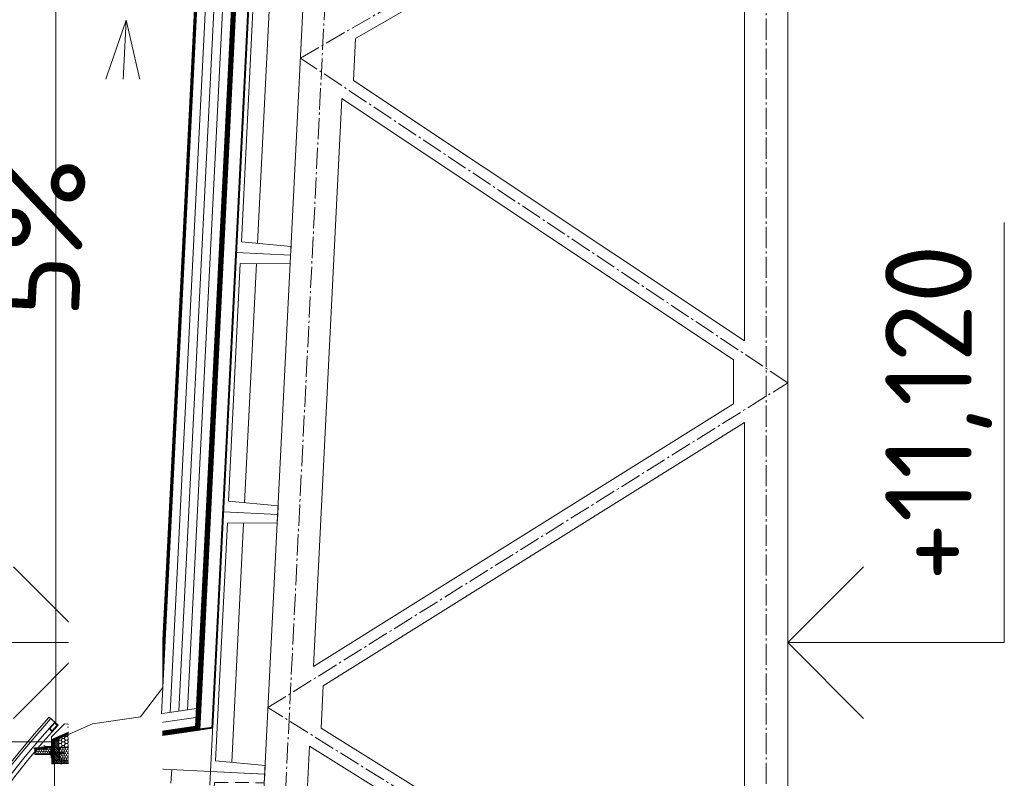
# Model space of a CAD drawing. Header units: millimetres. Extents: x -796345 to 3713765, y -2985421 to 2187451.
# Tile 166 of 256: x 204399 to 208945, y 56973 to 60477. Entities that reach past the tile are written whole.
import ezdxf
from ezdxf import colors
from ezdxf.entities.mleader import LeaderData, LeaderLine
from ezdxf.enums import TextEntityAlignment as Align
from ezdxf.math import Vec2, Vec3

# ---------------------------------------------------------------- set-up
doc = ezdxf.new("R2010")
doc.units = ezdxf.units.MM
for name, pattern in [('AM_DIN_G_W050', [13.75, 9.75, -1.5, 1, -1.5]), ('CARKOVANA', [5, 3, -2]), ('DASHDOT', [25.4, 12.7, -6.35, 0, -6.35]), ('HIDDEN', [9.525, 6.35, -3.175])]:
    doc.linetypes.add(name, pattern=pattern)
doc.layers.add('_____detaily', color=1, linetype='Continuous')
for name, color, linetype, lineweight in [('A99_N_kce-pohl', 1, 'Continuous', 9), ('A99_N_kce-rez-sil', 6, 'Continuous', 18), ('A99_N_kce-rez-ten', 4, 'Continuous', 9), ('A99_N_koty-200-vysk', 6, 'Continuous', 9), ('A99_N_sraf', 252, 'Continuous', 0), ('A99_N_txt-popis-50', 240, 'Continuous', 9), ('A99_N_znaceni 200', 5, 'Continuous', 5), ('A99_S_kce-pohl', 7, 'Continuous', 5), ('A99_S_kce-rez-sil', 7, 'Continuous', 15), ('A99_S_kce-rez-ten', 7, 'Continuous', 9)]:
    doc.layers.add(name, color=color, linetype=linetype, lineweight=lineweight)
doc.styles.add('A99_kota', font='isocpeur.ttf', dxfattribs={"height": 2})
doc.styles.add('A99_popis', font='isocpeur.ttf')
doc.styles.add('ad_popis 100', font='isocpeur.ttf', dxfattribs={"height": 200})
doc.linetypes.add('IZOLACE', pattern='A,0.00254,-2.54,[134,ltypeshp.shx,S=2.54,R=0,X=-2.54,Y=0],-5.08,[134,ltypeshp.shx,S=2.54,R=180,X=2.54,Y=0],-2.54', length=10.16254)

# ---------------------------------------------------------------- blocks, each defined once
blk = doc.blocks.new('*U32')
at = {"color": 0, "linetype": 'ByBlock', "lineweight": -2}
blk.add_line((-3, 0), (7, 0), dxfattribs=at)
for points in [[(-1.75, -1.75), (0, 0), (1.75, -1.75)], [(0, 0), (0, -5), (0, -5), (9.7, -5)]]:
    blk.add_lwpolyline(points, dxfattribs=at)
at = {"color": 0, "linetype": 'ByBlock', "lineweight": -2, "style": 'A99_kota'}
for tag, p in [('VYSKA', (9.2, -2.25)), ('POPIS', (9.2, -5.5))]:
    blk.add_attdef(tag, text='', height=2, dxfattribs=at).set_placement(p, align=Align.TOP_RIGHT)
blk = doc.blocks.new('*U48')
at = {"color": 0, "linetype": 'ByBlock', "lineweight": -2}
blk.add_line((-3, 0), (7, 0), dxfattribs=at)
for points in [[(0, 0), (0, 5.7), (0, 5.7), (9.7, 5.7)], [(-1.75, 1.75), (0, 0), (1.75, 1.75)]]:
    blk.add_lwpolyline(points, dxfattribs=at)
at = {"color": 0, "linetype": 'ByBlock', "lineweight": -2, "style": 'A99_kota'}
for tag, p in [('VYSKA', (9.2, 8.45)), ('POPIS', (9.2, 5.2))]:
    blk.add_attdef(tag, text='', height=2, dxfattribs=at).set_placement(p, align=Align.TOP_RIGHT)
blk = doc.blocks.new('Befestiger_gross')
at = {"layer": '_____detaily', "linetype": 'Continuous', "lineweight": -2}
for p, q in [((0.5, 0.5), (0, 0)), ((0.5, 0.5), (0, 0)), ((0.5, -0.5), (0, 0)), ((0.5, -0.5), (0, 0)), ((2.1, 0.5), (0.5, 0.5)), ((2.1, 0.5), (0.5, 0.5)), ((0.6, 0.5), (0.6, 0.5)), ((0.6, 0.5), (0.6, 0.5)), ((0.6, 0.5), (0.6, 0.5)), ((0.6, 0.5), (0.6, 0.5)), ((1.7, -1), (2.3, 1)), ((2.3, 1), (2.1, 0.5)), ((2.3, 1), (2.5, 0.5)), ((2.3, 1), (2.5, 0.5)), ((3.3, 0.5), (2.5, 0.5)), ((3.3, 0.5), (2.5, 0.5)), ((2.9, -1), (3.5, 1)), ((3.5, 1), (3.3, 0.5)), ((3.5, 1), (3.7, 0.5)), ((3.5, 1), (3.7, 0.5)), ((4.5, 0.5), (3.7, 0.5)), ((4.5, 0.5), (3.7, 0.5)), ((4, -1), (4.7, 1)), ((4.5, 0.5), (4.7, 1)), ((4.7, 1), (4.8, 0.5)), ((4.7, 1), (4.8, 0.5)), ((5.7, 0.5), (4.8, 0.5)), ((5.7, 0.5), (4.8, 0.5)), ((5.2, -1), (5.9, 1)), ((5.7, 0.5), (5.9, 1)), ((5.9, 1), (6, 0.5)), ((5.9, 1), (6, 0.5)), ((6.9, 0.5), (6, 0.5)), ((6, 0.5), (6, 0.5)), ((6.9, 0.5), (6, 0.5)), ((6, 0.5), (6, 0.5)), ((6.4, -1), (7, 1)), ((6.9, 0.5), (7, 1)), ((7, 1), (7.2, 0.5)), ((7, 1), (7.2, 0.5)), ((8.1, 0.5), (7.2, 0.5)), ((8.1, 0.5), (7.2, 0.5)), ((7.6, -1), (8.2, 1)), ((8.1, 0.5), (8.2, 1)), ((8.2, 1), (8.4, 0.5)), ((8.2, 1), (8.4, 0.5)), ((9.3, 0.5), (8.4, 0.5)), ((9.3, 0.5), (8.4, 0.5)), ((8.8, -1), (9.4, 1)), ((9.3, 0.5), (9.4, 1)), ((9.4, 1), (9.6, 0.5)), ((9.4, 1), (9.6, 0.5)), ((10.5, 0.5), (9.6, 0.5)), ((10.5, 0.5), (9.6, 0.5)), ((10, -1), (10.6, 1)), ((10.6, 1), (10.5, 0.5)), ((10.6, 1), (10.8, 0.5)), ((10.6, 1), (10.8, 0.5)), ((11.6, 0.5), (10.8, 0.5)), ((11.6, 0.5), (10.8, 0.5)), ((11.2, -1), (11.8, 1)), ((11.8, 1), (11.6, 0.5)), ((11.8, 1), (12, 0.5)), ((11.8, 1), (12, 0.5)), ((12.8, 0.5), (12, 0.5)), ((12.8, 0.5), (12, 0.5)), ((12.4, -1), (13, 1)), ((13, 1), (12.8, 0.5)), ((13, 1), (13.1, 0.5)), ((13, 1), (13.1, 0.5)), ((14, 0.5), (13.1, 0.5)), ((14, 0.5), (13.1, 0.5)), ((13.5, -1), (14.2, 1)), ((14.2, 1), (14, 0.5)), ((14.2, 1), (14.3, 0.5)), ((14.2, 1), (14.3, 0.5)), ((15.2, 0.5), (14.3, 0.5)), ((14.3, 0.5), (14.3, 0.5)), ((15.2, 0.5), (14.3, 0.5)), ((14.3, 0.5), (14.3, 0.5)), ((14.7, -1), (15.4, 1)), ((15.4, 1), (15.2, 0.5)), ((15.4, 1), (15.5, 0.5)), ((15.4, 1), (15.5, 0.5)), ((16.4, 0.5), (15.5, 0.5)), ((16.4, 0.5), (15.5, 0.5)), ((15.9, -1), (16.5, 1)), ((16.5, 1), (16.4, 0.5)), ((16.5, 1), (16.7, 0.5)), ((16.5, 1), (16.7, 0.5)), ((17.6, 0.5), (16.7, 0.5)), ((17.6, 0.5), (16.7, 0.5)), ((17.1, -1), (17.7, 1)), ((17.7, 1), (17.6, 0.5)), ((17.7, 1), (17.9, 0.5)), ((17.7, 1), (17.9, 0.5)), ((18.8, 0.5), (17.9, 0.5)), ((18.8, 0.5), (17.9, 0.5)), ((18.3, -1), (18.9, 1)), ((18.9, 1), (18.8, 0.5)), ((18.9, 1), (19.1, 0.5)), ((18.9, 1), (19.1, 0.5)), ((19.9, 0.5), (19.1, 0.5)), ((19.9, 0.5), (19.1, 0.5)), ((19.5, -1), (20.1, 1.1)), ((20.1, 1.1), (19.9, 0.5)), ((20.1, 1.1), (20.3, 0.5)), ((20.1, 1.1), (20.3, 0.5)), ((21.1, 0.5), (20.3, 0.5)), ((20.3, 0.5), (20.3, 0.5)), ((21.1, 0.5), (20.3, 0.5)), ((20.3, 0.5), (20.3, 0.5)), ((20.7, -1), (21.3, 1.1)), ((21.3, 1.1), (21.1, 0.5)), ((21.3, 1.1), (21.5, 0.5)), ((21.3, 1.1), (21.5, 0.5)), ((22.3, 0.5), (21.5, 0.5)), ((22.3, 0.5), (21.5, 0.5)), ((21.8, -1), (22.5, 1.1)), ((22.5, 1.1), (22.3, 0.5)), ((22.5, 1.1), (22.6, 0.5)), ((22.5, 1.1), (22.6, 0.5)), ((23.5, 0.5), (22.6, 0.5)), ((23.5, 0.5), (22.6, 0.5)), ((23, -1), (23.7, 1.1)), ((23.7, 1.1), (23.5, 0.5)), ((23.7, 1.1), (23.8, 0.5)), ((23.7, 1.1), (23.8, 0.5)), ((24.7, 0.5), (23.8, 0.5)), ((24.7, 0.5), (23.8, 0.5)), ((24.2, -1), (24.9, 1.1)), ((24.9, 1.1), (24.7, 0.5)), ((24.9, 1.1), (25, 0.5)), ((24.9, 1.1), (25, 0.5)), ((25.9, 0.5), (25, 0.5)), ((25.9, 0.5), (25, 0.5)), ((25.4, -1), (26, 1.1)), ((26, 1.1), (25.9, 0.5)), ((26, 1.1), (26.2, 0.5)), ((26, 1.1), (26.2, 0.5)), ((27, 0.5), (26.2, 0.5)), ((27, 0.5), (26.2, 0.5)), ((26.5, -1), (27.2, 1)), ((27.2, 1), (27, 0.5)), ((27.2, 1), (27.3, 0.5)), ((27.2, 1), (27.3, 0.5)), ((28.2, 0.5), (27.3, 0.5)), ((28.2, 0.5), (27.3, 0.5)), ((27.7, -1), (28.4, 1)), ((28.4, 1), (28.2, 0.5)), ((28.4, 1), (28.5, 0.5)), ((28.4, 1), (28.5, 0.5)), ((29.4, 0.5), (28.5, 0.5)), ((28.5, 0.5), (28.5, 0.5)), ((29.4, 0.5), (28.5, 0.5)), ((28.5, 0.5), (28.5, 0.5)), ((28.9, -1), (29.6, 1)), ((29.6, 1), (29.4, 0.5)), ((29.6, 1), (29.7, 0.5)), ((29.6, 1), (29.7, 0.5)), ((30.6, 0.5), (29.7, 0.5)), ((30.6, 0.5), (29.7, 0.5)), ((30.1, -1), (30.7, 1)), ((30.7, 1), (30.6, 0.5)), ((30.7, 1), (30.9, 0.5)), ((30.7, 1), (30.9, 0.5)), ((31.8, 0.5), (30.9, 0.5)), ((31.8, 0.5), (30.9, 0.5)), ((31.3, -1), (31.9, 1)), ((31.9, 1), (31.8, 0.5)), ((31.9, 1), (32.1, 0.5)), ((31.9, 1), (32.1, 0.5)), ((33, 0.5), (32.1, 0.5)), ((33, 0.5), (32.1, 0.5)), ((32.5, -1), (33.1, 1)), ((33.1, 1), (33, 0.5)), ((33.1, 1), (33.3, 0.5)), ((33.1, 1), (33.3, 0.5)), ((34.1, 0.5), (33.3, 0.5)), ((34.1, 0.5), (33.3, 0.5)), ((33.7, -1), (34.3, 1)), ((34.3, 1), (34.1, 0.5)), ((34.3, 1), (34.5, 0.5)), ((34.3, 1), (34.5, 0.5)), ((36.5, 0.5), (34.5, 0.5)), ((36.5, 0.5), (34.5, 0.5)), ((36.5, 0.5), (37.3, 1.4)), ((36.5, 0.5), (37.3, 1.4)), ((37.3, -1.4), (37.3, 1.4)), ((37.3, -1.4), (37.3, 1.4)), ((1.5, -0.5), (0.5, -0.5)), ((1.5, -0.5), (0.5, -0.5)), ((1.5, -0.5), (1.7, -1)), ((1.5, -0.5), (1.7, -1)), ((1.7, -1), (1.8, -0.5)), ((2.7, -0.5), (1.8, -0.5)), ((2.7, -0.5), (1.8, -0.5)), ((2.7, -0.5), (2.9, -1)), ((2.7, -0.5), (2.9, -1)), ((2.9, -1), (3, -0.5)), ((3.9, -0.5), (3, -0.5)), ((3.9, -0.5), (3, -0.5)), ((3.9, -0.5), (4, -1)), ((3.9, -0.5), (4, -1)), ((4.2, -0.5), (4, -1)), ((5.1, -0.5), (4.2, -0.5)), ((5.1, -0.5), (4.2, -0.5)), ((5.1, -0.5), (5.2, -1)), ((5.1, -0.5), (5.2, -1)), ((5.4, -0.5), (5.2, -1)), ((6.3, -0.5), (5.4, -0.5)), ((6.3, -0.5), (5.4, -0.5)), ((6.3, -0.5), (6.4, -1)), ((6.3, -0.5), (6.4, -1)), ((6.6, -0.5), (6.4, -1)), ((7.4, -0.5), (6.6, -0.5)), ((7.4, -0.5), (6.6, -0.5)), ((7.4, -0.5), (7.6, -1)), ((7.4, -0.5), (7.6, -1)), ((7.8, -0.5), (7.6, -1)), ((8.6, -0.5), (7.8, -0.5)), ((8.6, -0.5), (7.8, -0.5)), ((8.6, -0.5), (8.8, -1)), ((8.6, -0.5), (8.8, -1)), ((8.9, -0.5), (8.8, -1)), ((9.8, -0.5), (8.9, -0.5)), ((9.8, -0.5), (8.9, -0.5)), ((9.8, -0.5), (10, -1)), ((9.8, -0.5), (10, -1)), ((10.1, -0.5), (10, -1)), ((11, -0.5), (10.1, -0.5)), ((11, -0.5), (10.1, -0.5)), ((11, -0.5), (11.2, -1)), ((11, -0.5), (11.2, -1)), ((11.3, -0.5), (11.2, -1)), ((12.2, -0.5), (11.3, -0.5)), ((12.2, -0.5), (11.3, -0.5)), ((12.2, -0.5), (12.3, -1)), ((12.2, -0.5), (12.3, -1)), ((12.5, -0.5), (12.3, -1)), ((13.4, -0.5), (12.5, -0.5)), ((13.4, -0.5), (12.5, -0.5)), ((13.4, -0.5), (13.5, -1)), ((13.4, -0.5), (13.5, -1)), ((13.7, -0.5), (13.5, -1)), ((14.6, -0.5), (13.7, -0.5)), ((14.6, -0.5), (13.7, -0.5)), ((14.6, -0.5), (14.7, -1)), ((14.6, -0.5), (14.7, -1)), ((14.9, -0.5), (14.7, -1)), ((15.7, -0.5), (14.9, -0.5)), ((15.7, -0.5), (14.9, -0.5)), ((15.7, -0.5), (15.9, -1)), ((15.7, -0.5), (15.9, -1)), ((16.1, -0.5), (15.9, -1)), ((16.9, -0.5), (16.1, -0.5)), ((16.9, -0.5), (16.1, -0.5)), ((16.9, -0.5), (17.1, -1)), ((16.9, -0.5), (17.1, -1)), ((17.2, -0.5), (17.1, -1)), ((18.1, -0.5), (17.2, -0.5)), ((18.1, -0.5), (17.2, -0.5)), ((18.1, -0.5), (18.3, -1)), ((18.1, -0.5), (18.3, -1)), ((18.4, -0.5), (18.3, -1)), ((19.3, -0.5), (18.4, -0.5)), ((19.3, -0.5), (18.4, -0.5)), ((19.3, -0.5), (19.5, -1)), ((19.3, -0.5), (19.5, -1)), ((19.6, -0.5), (19.5, -1)), ((20.5, -0.5), (19.6, -0.5)), ((20.5, -0.5), (19.6, -0.5)), ((20.5, -0.5), (20.7, -1)), ((20.5, -0.5), (20.7, -1)), ((20.8, -0.5), (20.7, -1)), ((21.7, -0.5), (20.8, -0.5)), ((21.7, -0.5), (20.8, -0.5)), ((21.7, -0.5), (21.8, -1)), ((21.7, -0.5), (21.8, -1)), ((22, -0.5), (21.8, -1)), ((22.9, -0.5), (22, -0.5)), ((22.9, -0.5), (22, -0.5)), ((22.9, -0.5), (23, -1)), ((22.9, -0.5), (23, -1)), ((23.2, -0.5), (23, -1)), ((24.1, -0.5), (23.2, -0.5)), ((24.1, -0.5), (23.2, -0.5)), ((24.1, -0.5), (24.2, -1)), ((24.1, -0.5), (24.2, -1)), ((24.4, -0.5), (24.2, -1)), ((25.3, -0.5), (24.4, -0.5)), ((25.3, -0.5), (24.4, -0.5)), ((25.3, -0.5), (25.4, -1)), ((25.3, -0.5), (25.4, -1)), ((25.6, -0.5), (25.4, -1)), ((26.4, -0.5), (25.6, -0.5)), ((26.4, -0.5), (25.6, -0.5)), ((26.4, -0.5), (26.5, -1)), ((26.4, -0.5), (26.5, -1)), ((26.7, -0.5), (26.5, -1)), ((27.6, -0.5), (26.7, -0.5)), ((27.6, -0.5), (26.7, -0.5)), ((27.6, -0.5), (27.7, -1)), ((27.6, -0.5), (27.7, -1)), ((27.9, -0.5), (27.7, -1)), ((28.8, -0.5), (27.9, -0.5)), ((28.8, -0.5), (27.9, -0.5)), ((28.8, -0.5), (28.9, -1)), ((28.8, -0.5), (28.9, -1)), ((29.1, -0.5), (28.9, -1)), ((30, -0.5), (29.1, -0.5)), ((30, -0.5), (29.1, -0.5)), ((30, -0.5), (30.1, -1)), ((30, -0.5), (30.1, -1)), ((30.3, -0.5), (30.1, -1)), ((31.1, -0.5), (30.3, -0.5)), ((31.1, -0.5), (30.3, -0.5)), ((31.1, -0.5), (31.3, -1)), ((31.1, -0.5), (31.3, -1)), ((31.5, -0.5), (31.3, -1)), ((32.3, -0.5), (31.5, -0.5)), ((32.3, -0.5), (31.5, -0.5)), ((32.3, -0.5), (32.5, -1)), ((32.3, -0.5), (32.5, -1)), ((32.6, -0.5), (32.5, -1)), ((33.5, -0.5), (32.6, -0.5)), ((33.5, -0.5), (32.6, -0.5)), ((33.5, -0.5), (33.7, -1)), ((33.5, -0.5), (33.7, -1)), ((33.8, -0.5), (33.7, -1)), ((36.5, -0.5), (33.8, -0.5)), ((36.5, -0.5), (33.8, -0.5)), ((36.5, -0.5), (37.3, -1.4)), ((36.5, -0.5), (37.3, -1.4))]:
    blk.add_line(p, q, dxfattribs=at)

msp = doc.modelspace()

# ---------------------------------------------------------------- hatches: boundary and pattern name
at = {"layer": 'A99_N_kce-rez-ten', "lineweight": 0, "transparency": 33554562}
h = msp.add_hatch(dxfattribs=at)
h.set_pattern_fill('ANSI31', color=1, scale=50)
h.set_pattern_definition([(135, (209140, 17042.8334), (-4.4194174, -4.4194174), [])])
h.paths.add_polyline_path([(204580, 57152.5), (204580, 57057.5), (204560, 57057.5), (204560, 57145)])
at = {"layer": 'A99_N_kce-rez-ten', "linetype": 'Continuous', "lineweight": 0}
h = msp.add_hatch(dxfattribs=at)
h.set_pattern_fill('HONEY', color=1, scale=0.25, style=2)
h.set_pattern_definition([(90, (-120.5, -999013.5), (-5.41265875, 9.375), [6.25, -12.5]), (210, (-120.5, -999013.5), (-5.412658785, -9.37499998), [6.25, -12.5]), (150, (-120.5, -999013.5), (-10.825317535, 2e-08), [-12.5, 6.25])])
h.paths.add_polyline_path([(204543.5, 57113.5), (204543.5, 57083.5), (204468.5, 57083.5), (204468.5, 57109.5), (204526, 57110), (204526, 57113.5)])
h = msp.add_hatch(dxfattribs=at)
h.set_pattern_fill('HONEY', color=1, scale=0.25, style=2)
h.set_pattern_definition([(90, (3e-07, -998987.5), (-5.41265875, 9.375), [6.25, -12.5]), (210, (3e-07, -998987.5), (-5.412658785, -9.37499998), [6.25, -12.5]), (150, (3e-07, -998987.5), (-10.825317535, 2e-08), [-12.5, 6.25])])
h.paths.add_polyline_path([(204582, 57115.5), (204718, 57114.5), (204718, 57059.5), (204582, 57059.5)])
at = {"layer": 'A99_N_kce-rez-ten', "lineweight": 0}
for points in [[(204540.7, 57082.5), (204540.7, 57097.5), (204541.7, 57097.5), (204541.7, 57082.5)], [(204583, 57082.5), (204583, 57097.5), (204582, 57097.5), (204582, 57082.5)], [(204709, 57075), (204709, 57090), (204710, 57090), (204710, 57075)]]:
    msp.add_hatch(color=1, dxfattribs=at).paths.add_polyline_path(points)
at = {"layer": 'A99_N_kce-rez-ten', "lineweight": 0, "transparency": 33554562}
h = msp.add_hatch(dxfattribs=at)
h.set_pattern_fill('ANSI31', color=1, scale=50)
h.set_pattern_definition([(135, (209140, 17115.3334), (-4.4194174, -4.4194174), [])])
h.paths.add_polyline_path([(204560, 57057.5), (204720, 57057.5), (204720, 57042.5), (204560, 57042.5)])
at = {"layer": 'A99_N_sraf', "lineweight": 0, "transparency": 33554562}
h = msp.add_hatch(dxfattribs=at)
h.set_pattern_fill('HONEY', color=1, scale=75)
h.set_pattern_definition([(272.86, (205061.98, 51152.847), (8.810534, -13.639882), [9.375, -18.75]), (32.86, (205061.98, 51152.847), (7.407217, 14.450087), [9.375, -18.75]), (332.86, (205061.98, 51152.847), (16.217751, 0.810205), [-18.75, 9.375])])
h.paths.add_polyline_path([(205059.3, 57393.1), (205053.2, 57271.8), (204956.5, 57257.7)])
h = msp.add_hatch(dxfattribs=at)
h.set_pattern_fill('HONEY', color=1, scale=75)
h.set_pattern_definition([(0, (1e-10, 18000), (14.0625, 8.11898812), [9.375, -18.75]), (120, (1e-10, 18000), (-14.06249997, 8.11898818), [9.375, -18.75]), (60, (1e-10, 18000), (3e-08, 16.2379763), [-18.75, 9.375])])
h.paths.add_polyline_path([(204580, 57117.5), (204580, 57156.4), (204735.5, 57225.7), (204746.9, 57146.5), (204720, 57117.5)])

# ---------------------------------------------------------------- linework, layer by layer
at = {"layer": 'A99_N_kce-pohl'}
msp.add_lwpolyline([(204564.8, 57220), (204564.8, 69370)], dxfattribs=at)
at = {"layer": 'A99_N_kce-pohl', "linetype": 'Continuous'}
for points in [[(204561, 57232.8), (204534.9, 57256.1)], [(204576, 57219.5), (204549.3, 57189.6)]]:
    msp.add_lwpolyline(points, dxfattribs=at)
at = {"layer": 'A99_N_kce-pohl', "lineweight": 5}
for points in [[(204620, 57210), (204650, 57210), (204650, 57220), (204605, 57225), (204545, 57165), (204545, 57120), (204515, 57120)], [(204560, 57042.5), (204560, 54300)]]:
    msp.add_lwpolyline(points, dxfattribs=at)
at = {"layer": 'A99_N_kce-pohl', "linetype": 'Continuous'}
for points in [[(204549.3, 57189.6), (204576, 57219.5), (204561, 57232.8), (204534.4, 57202.9)], [(204549.1, 57193.1), (204572.4, 57219.3), (204561.2, 57229.2), (204537.9, 57203.1)]]:
    msp.add_lwpolyline(points, close=True, dxfattribs=at)
at = {"layer": 'A99_N_kce-pohl', "linetype": 'Continuous', "lineweight": 0}
msp.add_lwpolyline([(204735.5, 57225.7), (204580, 57156.4), (204580, 57117.5), (204720, 57117.5), (204746.9, 57146.5)], close=True, dxfattribs=at)
at = {"layer": 'A99_N_kce-pohl', "linetype": 'Continuous', "lineweight": 5}
for radius, start, end in [(4410, 137.9079, 222.0921), (4355, 137.9045, 221.5692)]:
    msp.add_arc((207807.5, 54300), radius, start, end, dxfattribs=at)
at = {"layer": 'A99_N_kce-rez-sil', "color": 1, "linetype": 'Continuous', "lineweight": 5}
for radius, start, end in [(4400, 137.9079, 222.0921), (4375, 137.906, 222.094)]:
    msp.add_arc((207807.5, 54300), radius, start, end, dxfattribs=at)
at = {"layer": 'A99_N_kce-rez-ten', "color": 1, "lineweight": 0}
for p, q in [((204535.4, 57086.4), (204535.4, 57093.5)), ((204538.6, 57094.3), (204536.2, 57094.3)), ((204538.6, 57091.9), (204536.2, 57091.9)), ((204538.5, 57088), (204536.2, 57088)), ((204538.6, 57088), (204536.2, 57088)), ((204538.6, 57085.6), (204536.2, 57085.6)), ((204539.4, 57095), (204538.9, 57095)), ((204538.9, 57085), (204538.9, 57095)), ((204539.4, 57085), (204538.9, 57085)), ((204539.7, 57098), (204539.4, 57094.3)), ((204539.4, 57085), (204539.4, 57095)), ((204539.4, 57085.6), (204539.4, 57094.3)), ((204539.4, 57085.6), (204539.7, 57082)), ((204540.7, 57098), (204539.7, 57098)), ((204540.7, 57098), (204539.7, 57098)), ((204540.7, 57082), (204539.7, 57082)), ((204540.7, 57082), (204539.7, 57082)), ((204540.7, 57098), (204540.7, 57082)), ((204540.7, 57082.5), (204540.7, 57097.5)), ((204540.7, 57097.5), (204541.7, 57097.5)), ((204541.7, 57097.5), (204540.7, 57097.5)), ((204541.7, 57082.5), (204540.7, 57082.5)), ((204541.7, 57097.5), (204541.7, 57082.5)), ((204580, 57093.2), (204541.7, 57093.2)), ((204580, 57086.9), (204541.7, 57086.9)), ((204583, 57097.5), (204582, 57097.5)), ((204582, 57097.5), (204582, 57082.5)), ((204582, 57097.5), (204583, 57097.5)), ((204582, 57082.5), (204583, 57082.5)), ((204583, 57098), (204584, 57098)), ((204583, 57098), (204583, 57082)), ((204583, 57098), (204584, 57098)), ((204583, 57082.5), (204583, 57097.5)), ((204583, 57082), (204584, 57082)), ((204583, 57082), (204584, 57082)), ((204584, 57098), (204584.4, 57094.3)), ((204584.4, 57085.6), (204584, 57082)), ((204584.4, 57095), (204584.9, 57095)), ((204584.4, 57085), (204584.4, 57095)), ((204584.4, 57085.6), (204584.4, 57094.3)), ((204584.4, 57085), (204584.9, 57085)), ((204584.9, 57085), (204584.9, 57095)), ((204585.2, 57094.3), (204587.5, 57094.3)), ((204585.2, 57091.9), (204587.5, 57091.9)), ((204585.2, 57088), (204587.5, 57088)), ((204585.2, 57088), (204587.5, 57088)), ((204585.2, 57085.6), (204587.5, 57085.6)), ((204588.3, 57086.4), (204588.3, 57093.5)), ((204589.4, 57092.3), (204588.3, 57087.8)), ((204588.3, 57087.8), (204588.8, 57086.9)), ((204589.4, 57092.3), (204588.6, 57092.3)), ((204589.9, 57093.2), (204588.8, 57086.9)), ((204589.3, 57087.8), (204588.8, 57086.9)), ((204590.4, 57092.3), (204589.3, 57087.8)), ((204590.1, 57087.8), (204589.3, 57087.8)), ((204589.9, 57093.2), (204589.4, 57092.3)), ((204589.9, 57093.2), (204590.4, 57092.3)), ((204591.2, 57092.3), (204590.1, 57087.8)), ((204590.1, 57087.8), (204590.6, 57086.9)), ((204591.2, 57092.3), (204590.4, 57092.3)), ((204591.7, 57093.2), (204590.6, 57086.9)), ((204591.1, 57087.8), (204590.6, 57086.9)), ((204592.2, 57092.3), (204591.1, 57087.8)), ((204591.9, 57087.8), (204591.1, 57087.8)), ((204591.7, 57093.2), (204591.2, 57092.3)), ((204591.7, 57093.2), (204592.2, 57092.3)), ((204593, 57092.3), (204591.9, 57087.8)), ((204591.9, 57087.8), (204592.4, 57086.9)), ((204593, 57092.3), (204592.2, 57092.3)), ((204593.5, 57093.2), (204592.4, 57086.9)), ((204592.9, 57087.8), (204592.4, 57086.9)), ((204594, 57092.3), (204592.9, 57087.8)), ((204593.7, 57087.8), (204592.9, 57087.8)), ((204593.5, 57093.2), (204593, 57092.3)), ((204593.5, 57093.2), (204594, 57092.3)), ((204594.8, 57092.3), (204593.7, 57087.8)), ((204593.7, 57087.8), (204594.2, 57086.9)), ((204594.8, 57092.3), (204594, 57092.3)), ((204595.3, 57093.2), (204594.2, 57086.9)), ((204594.7, 57087.8), (204594.2, 57086.9)), ((204595.8, 57092.3), (204594.7, 57087.8)), ((204595.5, 57087.8), (204594.7, 57087.8)), ((204595.3, 57093.2), (204594.8, 57092.3)), ((204595.3, 57093.2), (204595.8, 57092.3)), ((204596.6, 57092.3), (204595.5, 57087.8)), ((204595.5, 57087.8), (204596, 57086.9)), ((204596.6, 57092.3), (204595.8, 57092.3)), ((204597.1, 57093.2), (204596, 57086.9)), ((204596.5, 57087.8), (204596, 57086.9)), ((204597.6, 57092.3), (204596.5, 57087.8)), ((204597.3, 57087.8), (204596.5, 57087.8)), ((204597.1, 57093.2), (204596.6, 57092.3)), ((204597.1, 57093.2), (204597.6, 57092.3)), ((204598.4, 57092.3), (204597.3, 57087.8)), ((204597.3, 57087.8), (204597.8, 57086.9)), ((204598.4, 57092.3), (204597.6, 57092.3)), ((204598.9, 57093.2), (204597.8, 57086.9)), ((204598.3, 57087.8), (204597.8, 57086.9)), ((204599.4, 57092.3), (204598.3, 57087.8)), ((204599.1, 57087.8), (204598.3, 57087.8)), ((204598.9, 57093.2), (204598.4, 57092.3)), ((204598.9, 57093.2), (204599.4, 57092.3)), ((204600.2, 57092.3), (204599.1, 57087.8)), ((204599.1, 57087.8), (204599.6, 57086.9)), ((204600.2, 57092.3), (204599.4, 57092.3)), ((204600.7, 57093.2), (204599.6, 57086.9)), ((204600.1, 57087.8), (204599.6, 57086.9)), ((204601.2, 57092.3), (204600.1, 57087.8)), ((204600.9, 57087.8), (204600.1, 57087.8)), ((204600.7, 57093.2), (204600.2, 57092.3)), ((204600.7, 57093.2), (204601.2, 57092.3)), ((204601.2, 57089.2), (204600.9, 57087.8)), ((204600.9, 57087.8), (204601.2, 57087.1)), ((204601.2, 57092.3), (204601.9, 57092.1)), ((204601.2, 57092.3), (204601.2, 57087.1)), ((204601.9, 57087.9), (204601.2, 57087.8)), ((204601.9, 57092.1), (204601.9, 57087.9)), ((204703.7, 57078.9), (204703.7, 57086)), ((204706.8, 57086.8), (204704.5, 57086.8)), ((204706.8, 57084.4), (204704.5, 57084.4)), ((204706.8, 57080.5), (204704.5, 57080.5)), ((204706.8, 57080.5), (204704.5, 57080.5)), ((204706.8, 57078.1), (204704.5, 57078.1)), ((204707.6, 57087.5), (204707.1, 57087.5)), ((204707.1, 57077.5), (204707.1, 57087.5)), ((204707.6, 57077.5), (204707.1, 57077.5)), ((204708, 57090.5), (204707.6, 57086.8)), ((204707.6, 57077.5), (204707.6, 57087.5)), ((204707.6, 57078.1), (204707.6, 57086.8)), ((204707.6, 57078.1), (204708, 57074.5)), ((204709, 57090.5), (204708, 57090.5)), ((204709, 57090.5), (204708, 57090.5)), ((204709, 57074.5), (204708, 57074.5)), ((204709, 57074.5), (204708, 57074.5)), ((204709, 57090.5), (204709, 57074.5)), ((204709, 57075), (204709, 57090)), ((204709, 57090), (204710, 57090)), ((204710, 57090), (204709, 57090)), ((204710, 57075), (204709, 57075)), ((204710, 57090), (204710, 57075)), ((204757.3, 57085.7), (204710, 57085.7)), ((204757.3, 57079.4), (204710, 57079.4)), ((204757.7, 57085.7), (204756.6, 57079.4)), ((204758.2, 57084.8), (204757.1, 57080.3)), ((204757.9, 57080.3), (204757.1, 57080.3)), ((204757.7, 57085.7), (204757.2, 57084.8)), ((204757.7, 57085.7), (204758.2, 57084.8)), ((204759, 57084.8), (204757.9, 57080.3)), ((204757.9, 57080.3), (204758.4, 57079.4)), ((204759, 57084.8), (204758.2, 57084.8)), ((204759.5, 57085.7), (204758.4, 57079.4)), ((204758.9, 57080.3), (204758.4, 57079.4)), ((204760, 57084.8), (204758.9, 57080.3)), ((204759.7, 57080.3), (204758.9, 57080.3)), ((204759.5, 57085.7), (204759, 57084.8)), ((204759.5, 57085.7), (204760, 57084.8)), ((204760.8, 57084.8), (204759.7, 57080.3)), ((204759.7, 57080.3), (204760.2, 57079.4)), ((204760.8, 57084.8), (204760, 57084.8)), ((204761.3, 57085.7), (204760.2, 57079.4)), ((204760.7, 57080.3), (204760.2, 57079.4)), ((204761.8, 57084.8), (204760.7, 57080.3)), ((204761.5, 57080.3), (204760.7, 57080.3)), ((204761.3, 57085.7), (204760.8, 57084.8)), ((204761.3, 57085.7), (204761.8, 57084.8)), ((204762.6, 57084.8), (204761.5, 57080.3)), ((204761.5, 57080.3), (204762, 57079.4)), ((204762.6, 57084.8), (204761.8, 57084.8)), ((204763.1, 57085.7), (204762, 57079.4)), ((204762.5, 57080.3), (204762, 57079.4)), ((204763.6, 57084.8), (204762.5, 57080.3)), ((204763.3, 57080.3), (204762.5, 57080.3)), ((204763.1, 57085.7), (204762.6, 57084.8)), ((204763.1, 57085.7), (204763.6, 57084.8)), ((204764.4, 57084.8), (204763.3, 57080.3)), ((204763.3, 57080.3), (204763.8, 57079.4)), ((204764.4, 57084.8), (204763.6, 57084.8)), ((204764.9, 57085.7), (204763.8, 57079.4)), ((204764.3, 57080.3), (204763.8, 57079.4)), ((204765.4, 57084.8), (204764.3, 57080.3)), ((204765.1, 57080.3), (204764.3, 57080.3)), ((204764.9, 57085.7), (204764.4, 57084.8)), ((204764.9, 57085.7), (204765.4, 57084.8)), ((204766.2, 57084.8), (204765.1, 57080.3)), ((204765.1, 57080.3), (204765.6, 57079.4)), ((204766.2, 57084.8), (204765.4, 57084.8)), ((204766.7, 57085.7), (204765.6, 57079.4)), ((204766.1, 57080.3), (204765.6, 57079.4)), ((204767.2, 57084.8), (204766.1, 57080.3)), ((204766.9, 57080.3), (204766.1, 57080.3)), ((204766.7, 57085.7), (204766.2, 57084.8)), ((204766.7, 57085.7), (204767.2, 57084.8)), ((204768, 57084.8), (204766.9, 57080.3)), ((204766.9, 57080.3), (204767.4, 57079.4)), ((204768, 57084.8), (204767.2, 57084.8)), ((204768.5, 57085.7), (204767.4, 57079.4)), ((204767.9, 57080.3), (204767.4, 57079.4)), ((204769, 57084.8), (204767.9, 57080.3)), ((204768.7, 57080.3), (204767.9, 57080.3)), ((204768.5, 57085.7), (204768, 57084.8)), ((204768.5, 57085.7), (204769, 57084.8)), ((204769, 57081.7), (204768.7, 57080.3)), ((204768.7, 57080.3), (204769, 57079.6)), ((204769, 57084.8), (204769.7, 57084.6)), ((204769, 57084.8), (204769, 57079.6)), ((204769.7, 57080.4), (204769, 57080.3)), ((204769.7, 57084.6), (204769.7, 57080.4))]:
    msp.add_line(p, q, dxfattribs=at)
at = {"layer": 'A99_N_kce-rez-ten', "linetype": 'CARKOVANA', "lineweight": 0, "ltscale": 15, "const_width": 5}
for points in [[(205692.5, 63300), (205692.5, 63159.7, -0.400665), (205680.6, 63147.3), (205363.4, 63132.5, 0.386254), (205337.2, 63106.4), (205051.9, 57395.8), (204952.4, 57264.7), (204733.4, 57232.9), (204552.5, 57152.4), (204552.5, 57042.5)], [(205697.5, 63300), (205697.5, 63159.7, -0.400665), (205680.8, 63142.3), (205363.6, 63127.5, 0.386254), (205342.2, 63106.2), (205056.8, 57394), (204955.1, 57260), (204734.8, 57228.1), (204557.5, 57149.1), (204557.5, 57042.5)]]:
    msp.add_lwpolyline(points, format="xyb", dxfattribs=at)
at = {"layer": 'A99_N_kce-rez-ten', "linetype": 'Continuous', "lineweight": 0, "ltscale": 0.5}
for points in [[(205690, 63300), (205690, 63159.7, -0.400665), (205680.5, 63149.8), (205363.3, 63135, 0.386254), (205334.7, 63106.5), (205049.4, 57396.7), (204951, 57267), (204732.7, 57235.3), (204550, 57154), (204550, 57042.5)], [(205695, 63300), (205695, 63159.7, -0.400665), (205680.7, 63144.8), (205363.5, 63130, 0.386254), (205339.7, 63106.3), (205054.4, 57394.9), (204953.7, 57262.4), (204734.1, 57230.5), (204555, 57150.7), (204555, 57042.5)]]:
    msp.add_lwpolyline(points, format="xyb", dxfattribs=at)
at = {"layer": 'A99_N_kce-rez-ten', "lineweight": 0}
for points in [[(205426.4, 63137.9), (205133.9, 57283.5)], [(205214.6, 57295.2), (204735.5, 57225.7)]]:
    msp.add_lwpolyline(points, dxfattribs=at)
at = {"layer": 'A99_N_kce-rez-ten', "linetype": 'Continuous', "lineweight": 0}
for points in [[(204555, 57042.5), (204555, 57150.7), (204734.1, 57230.5), (204953.7, 57262.4), (205054.4, 57394.9), (205337.7, 63066.4)], [(204560, 57042.5), (204560, 57147.5), (204735.5, 57225.7), (204956.5, 57257.7), (205059.3, 57393.1), (205342.7, 63066.1)]]:
    msp.add_lwpolyline(points, dxfattribs=at)
at = {"layer": 'A99_N_kce-rez-ten', "color": 1, "linetype": 'Continuous', "lineweight": 0}
for points in [[(204580, 57153), (204580, 57057.5), (204560, 57057.5), (204560, 57144.5)], [(204543.5, 57113.5), (204543.5, 57083.5), (204468.5, 57083.5), (204468.5, 57113.5)], [(204526, 57113.5), (204526, 57110), (204468.5, 57110), (204468.5, 57113.5)], [(204547.5, 57117.5), (204547.5, 57122.5), (204550, 57122.5), (204550, 57042.5), (204560, 57042.5), (204560, 57040.5), (204547.5, 57040.5), (204547.5, 57117.5)], [(204602, 57057.5), (204580, 57057.5), (204580, 57117.5), (204720, 57117.5), (204720, 57057.5), (204698, 57057.5), (204698, 57059.5), (204718, 57059.5), (204718, 57115.5), (204582, 57115.5), (204582, 57059.5), (204602, 57059.5)], [(204720, 57042.5), (204560, 57042.5), (204560, 57057.5), (204720, 57057.5)]]:
    msp.add_lwpolyline(points, close=True, dxfattribs=at)
msp.add_lwpolyline([(204547.5, 57069), (204547.5, 57114.5, 0.414214), (204544.5, 57117.5), (204497.5, 57117.5)], format="xyb", dxfattribs=at)
msp.add_lwpolyline([(204497.5, 57117.5), (204497.5, 57113.5), (204543.5, 57113.5), (204543.5, 57067.5), (204547.5, 57067.5)], dxfattribs=at)
at = {"layer": 'A99_N_kce-rez-ten', "color": 1, "linetype": 'DASHDOT', "lineweight": 0, "ltscale": 0.25}
for points in [[(204511, 57126.5), (204511, 57107)], [(204590.5, 57066.5), (204590.5, 57037)], [(204782.5, 57082.5), (204697.5, 57082.5)], [(204708, 57067), (204708, 57039.5)]]:
    msp.add_lwpolyline(points, dxfattribs=at)
at = {"layer": 'A99_N_kce-rez-ten', "color": 1, "lineweight": 0}
for points in [[(204725, 57087.5), (204772.5, 57087.5), (204772.5, 57082.5)], [(204725, 57077.5), (204772.5, 57077.5), (204772.5, 57082.5)]]:
    msp.add_lwpolyline(points, dxfattribs=at)
at = {"layer": 'A99_N_kce-rez-ten', "color": 1, "linetype": 'Continuous', "lineweight": 0}
msp.add_circle((204467, 57111.5), 1.5, dxfattribs=at)
at = {"layer": 'A99_N_kce-rez-ten', "color": 1, "lineweight": 0}
for centre, start, end in [((204536.2, 57093.5), 89.9967, 179.9967), ((204536.2, 57092.7), 179.9967, 269.9967), ((204536.2, 57091.1), 89.9967, 179.9967), ((204536.2, 57088.8), 179.9967, 269.9967), ((204536.2, 57087.2), 89.9967, 179.9967), ((204536.2, 57086.4), 179.9967, 269.9967), ((204587.5, 57093.5), 0.0033, 90.0033), ((204587.5, 57092.7), 270.0033, 0.0033), ((204587.5, 57091.1), 0.0033, 90.0033), ((204587.5, 57088.8), 270.0033, 0.0033), ((204587.5, 57087.2), 0.0033, 90.0033), ((204587.5, 57086.4), 270.0033, 0.0033), ((204704.5, 57086), 89.9967, 179.9967), ((204704.5, 57085.2), 179.9967, 269.9967), ((204704.5, 57083.6), 89.9967, 179.9967), ((204704.5, 57081.3), 179.9967, 269.9967), ((204704.5, 57079.7), 89.9967, 179.9967), ((204704.5, 57078.9), 179.9967, 269.9967)]:
    msp.add_arc(centre, 0.787, start, end, dxfattribs=at)
for centre, start_param, end_param in [((204538.6, 57095.1), 0.936145, 1.313741), ((204538.6, 57092.7), 0.936145, 1.313741), ((204538.6, 57091.1), 3.700141, 4.077737), ((204538.6, 57087.2), 3.700141, 4.077737), ((204538.6, 57088.8), 0.936145, 1.313741), ((204538.6, 57084.8), 3.700141, 4.077737), ((204706.8, 57087.6), 0.936145, 1.313741), ((204706.8, 57085.2), 0.936145, 1.313741), ((204706.8, 57083.6), 3.700141, 4.077737), ((204706.8, 57079.7), 3.700141, 4.077737), ((204706.8, 57081.3), 0.936145, 1.313741), ((204706.8, 57077.3), 3.700141, 4.077737)]:
    msp.add_ellipse(centre, major_axis=(-0.638, -0.47), ratio=1, start_param=start_param, end_param=end_param, dxfattribs=at)
at = {"layer": 'A99_N_kce-rez-ten', "color": 1, "lineweight": 0, "extrusion": (0, 0, -1)}
for centre, start_param, end_param in [((204585.2, 57095.1), 0.936145, 1.313741), ((204585.2, 57092.7), 0.936145, 1.313741), ((204585.2, 57091.1), 3.700141, 4.077737), ((204585.2, 57087.2), 3.700141, 4.077737), ((204585.2, 57088.8), 0.936145, 1.313741), ((204585.2, 57084.8), 3.700141, 4.077737)]:
    msp.add_ellipse(centre, major_axis=(0.638, -0.47), ratio=1, start_param=start_param, end_param=end_param, dxfattribs=at)
at = {"layer": 'A99_N_koty-200-vysk'}
for points in [[(204889.5, 60475.5), (204772.2, 60130.9)], [(204889.5, 60475.5), (204772.2, 60130.9)], [(204889.5, 60475.5), (204789.7, 58478)], [(204889.5, 60475.5), (204971.9, 60121)], [(204889.5, 60475.5), (204971.9, 60121)]]:
    msp.add_lwpolyline(points, dxfattribs=at)
at = {"layer": 'A99_N_sraf', "color": 1, "linetype": 'IZOLACE', "ltscale": 3.8}
for points in [[(205385.7, 63126), (205093.6, 57277.6)], [(205466, 63129.8), (205174.2, 57289.3)]]:
    msp.add_lwpolyline(points, dxfattribs=at)
at = {"layer": 'A99_N_sraf', "color": 1, "linetype": 'IZOLACE', "lineweight": 0, "ltscale": 4}
msp.add_lwpolyline([(205212.6, 57254.5), (204741.2, 57186.1)], dxfattribs=at)
at = {"layer": 'A99_N_znaceni 200', "lineweight": 5}
msp.add_lwpolyline([(203901.5, 57142.5), (204552.5, 57142.5)], dxfattribs=at)
at = {"layer": 'A99_S_kce-pohl', "lineweight": 5}
for points in [[(205395, 54300), (205845, 63300)], [(207945, 54300), (207945, 61994.7)], [(205949.8, 60389.5), (207745, 61426.7)], [(207745, 58993.4), (207745, 61426.7)], [(205949.8, 60389.5), (205940.1, 60196.7)], [(207745, 58993.4), (205940.1, 60196.7)], [(205754.8, 57490.1), (205885.9, 60112.7)], [(207695, 58906.6), (205885.9, 60112.7)], [(207695, 58702.7), (207695, 58906.6)], [(205754.8, 57490.1), (207695, 58702.7)], [(205800.3, 57400.6), (207745, 58616)], [(207745, 55984), (207745, 58616)], [(205790.6, 57205.5), (205800.3, 57400.6)], [(207745, 55984), (205790.6, 57205.5)], [(207695, 55897.3), (205736.3, 57121.5)]]:
    msp.add_lwpolyline(points, dxfattribs=at)
at = {"layer": 'A99_S_kce-pohl', "color": 253, "linetype": 'AM_DIN_G_W050', "lineweight": 0, "ltscale": 10}
for points in [[(205494.9, 54295), (205944.9, 63295)], [(207845, 61994.7), (207845, 61994.7), (207845, 54300)], [(205545, 57300), (207945, 58800), (205695, 60300), (207945, 61600)], [(207945, 55800), (205545, 57300)]]:
    msp.add_lwpolyline(points, dxfattribs=at)
at = {"layer": 'A99_S_kce-rez-sil', "lineweight": 13}
for points in [[(205709.5, 60588.4), (205707.5, 60548.4), (205477.3, 60549.9), (205422.4, 59451.3), (205651.6, 59429.8), (205649.6, 59389.9), (205649.6, 59389.9)], [(205589.8, 58191.4), (205591.8, 58231.3), (205362.6, 58252.8), (205417.4, 59351.4), (205647.6, 59349.9), (205649.6, 59389.9), (205649.6, 59389.9)], [(205589.8, 58191.4), (205587.8, 58151.4), (205357.6, 58152.9), (205302.7, 57054.3), (205531.9, 57032.8), (205529.9, 56992.9), (205280.2, 57005.3)], [(204720.9, 57033.3), (205280.2, 57005.3)]]:
    msp.add_lwpolyline(points, dxfattribs=at)
at = {"layer": 'A99_S_kce-rez-ten', "linetype": 'CARKOVANA', "lineweight": 0, "ltscale": 15}
for points, const_width in [([(205513.7, 63081.3), (205220.1, 57204.3), (204730, 57133.8)], 20), ([(205577.1, 62998), (205287.6, 57205.2)], 5), ([(205230.4, 57199), (205286.8, 57207.1)], 5)]:
    msp.add_lwpolyline(points, dxfattribs=dict(at, const_width=const_width))
at = {"layer": 'A99_S_kce-rez-ten', "lineweight": 0}
for points in [[(205503.7, 63081.8), (205210.5, 57213.8), (204730, 57144)], [(205523.6, 63080.8), (205229.7, 57196.3), (204730, 57123.8)], [(205579.6, 62997.9), (205290.2, 57205.1), (204723.9, 57123)], [(205574.6, 62998.1), (205285.1, 57203.6)], [(205230.8, 57196.5), (205229.9, 57201.4), (205289.5, 57210)], [(204720, 57035), (204720, 51565)]]:
    msp.add_lwpolyline(points, dxfattribs=at)
for points in [[(205709.5, 60588.4), (205459.8, 60600.9), (205400, 59402.4), (205649.6, 59389.9), (205651.6, 59429.8), (205422.4, 59451.3), (205477.3, 60549.9), (205707.5, 60548.4)], [(205649.6, 59389.9), (205400, 59402.4), (205340.1, 58203.8), (205589.8, 58191.4), (205591.8, 58231.3), (205362.6, 58252.8), (205417.4, 59351.4), (205647.6, 59349.9)], [(205589.8, 58191.4), (205340.1, 58203.8), (205280.2, 57005.3), (205529.9, 56992.9), (205531.9, 57032.8), (205302.7, 57054.3), (205357.6, 58152.9), (205587.8, 58151.4)]]:
    msp.add_lwpolyline(points, close=True, dxfattribs=at)
at = {"layer": 'A99_S_kce-rez-ten', "lineweight": 5}
for points in [[(205552.4, 60549.4), (205497.2, 59444.3)], [(205492.5, 59350.9), (205437.3, 58245.8)], [(205432.6, 58152.4), (205377.4, 57047.3)], [(205605.5, 54505.1), (205736.3, 57121.5)]]:
    msp.add_lwpolyline(points, dxfattribs=at)
at = {"layer": 'A99_S_kce-rez-ten', "linetype": 'HIDDEN', "lineweight": 0, "ltscale": 10}
msp.add_lwpolyline([(205100.4, 57014.3), (204964.8, 54300)], dxfattribs=at)
msp.add_lwpolyline([(205529.9, 56992.9), (205280.2, 57005.3), (205220.3, 55806.8), (205470, 55794.4), (205472, 55834.3), (205242.8, 55855.8), (205297.7, 56954.4), (205527.9, 56952.9)], close=True, dxfattribs=at)

# ---------------------------------------------------------------- block references
at = {"layer": 'A99_N_kce-rez-ten', "color": 1, "linetype": 'Continuous', "lineweight": 0, "xscale": 0.61875, "yscale": 0.61875, "zscale": 0.61875, "rotation": 270.0000000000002}
for p in [(204590.5, 57065), (204708, 57065.1)]:
    msp.add_blockref('Befestiger_gross', p, dxfattribs=at)
at = {"layer": 'A99_N_koty-200-vysk', "lineweight": 5}
ref = msp.add_blockref('*U48', (204720, 57600), dxfattribs=dict(at, xscale=200, yscale=200, zscale=200, rotation=90.00000000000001))
ref.add_attrib('VYSKA', '+14.245', dxfattribs={"layer": '0', "color": 0, "linetype": 'ByBlock', "lineweight": -2, "height": 400, "rotation": 90, "style": 'A99_kota'}).set_placement((203110, 59440), align=Align.TOP_RIGHT)
at = {"layer": 'A99_N_koty-200-vysk', "lineweight": 5, "xscale": 200, "yscale": 200, "zscale": 200, "rotation": 90.00000000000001}
msp.add_blockref('*U32', (207945, 57600), dxfattribs=at).add_auto_attribs({'VYSKA': '+11,120'})

# ---------------------------------------------------------------- texts
at = {"layer": 'A99_N_koty-200-vysk', "insert": (204307.8, 59853.8), "char_height": 400, "attachment_point": 3, "rotation": 87.14, "style": 'ad_popis 100'}
msp.add_mtext_dynamic_manual_height_columns('5%', width=140, gutter_width=2000, heights=[0], dxfattribs=at)
msp.add_mtext_dynamic_manual_height_columns('5%', width=140, gutter_width=2000, heights=[0], dxfattribs=at)

# ---------------------------------------------------------------- next in the draw order: leaders
at = {"layer": 'A99_N_txt-popis-50', "lineweight": 9}
ml = msp.add_multileader_mtext('Standard', dxfattribs=at)
ml.set_content('\\A1;{\\C256;odvodňovací systém \\Pbude součásti \\Pdodávky opláštění}', color=1, style='A99_popis')
ml.set_leader_properties(color=256, linetype='ByLayer', lineweight=-1)
ml.build(insert=Vec2(0, 0))
ml.multileader.update_dxf_attribs({"dogleg_length": 1, "arrow_head_size": 75, "scale": 50})
ctx = ml.context
ctx.base_point, ctx.scale, ctx.char_height, ctx.arrow_head_size, ctx.landing_gap_size, ctx.plane_origin, ctx.plane_x_axis, ctx.plane_y_axis = Vec3(204689.1, -2611.2), 50, 100, 75, 62.5, Vec3(208175.1, -8522.5), Vec3(0, 1), Vec3(-1, 0)
notes = []
notes.append((ctx, [(1, (1, 1, 0), (204689.1, -1130), (0, -1), 146.2, [(0, [(205935.3, -1130)], 0, [])])]))
ctx.mtext.insert, ctx.mtext.text_direction, ctx.mtext.rotation, ctx.mtext.width, ctx.mtext.defined_height, ctx.mtext.flow_direction = Vec3(204624.1, -2548.7), Vec3(0, 1), 1.570796, 1255, 15.9, 5
ctx.mtext.has_bg_fill, ctx.mtext.bg_color, ctx.mtext.bg_scale_factor, ctx.mtext.bg_transparency, ctx.mtext.use_window_bg_color = 1, -1073741824, 1, 0, 1
for ctx, leaders in notes:
    for number, flags, end, landing, length, lines in leaders:
        leader = LeaderData()
        leader.index, (leader.has_last_leader_line, leader.has_dogleg_vector, leader.attachment_direction) = number, flags
        leader.last_leader_point, leader.dogleg_vector, leader.dogleg_length = Vec3(end), Vec3(landing), length
        for number, points, colour, breaks in lines:
            line = LeaderLine()
            line.index, line.vertices, line.color, line.breaks = number, Vec3.list(points), colors.encode_raw_color(colour), breaks
            leader.lines.append(line)
        ctx.leaders.append(leader)

# ---------------------------------------------------------------- next in the draw order: linework, layer by layer
at = {"layer": 'A99_N_kce-rez-ten', "linetype": 'Continuous', "lineweight": 0, "ltscale": 0.5}
msp.add_lwpolyline([(205700, 63300), (205700, 63159.7, -0.400665), (205680.9, 63139.8), (205363.7, 63125, 0.386254), (205344.7, 63106), (205059.3, 57393.1), (204956.5, 57257.7), (204735.5, 57225.7), (204560, 57147.5), (204560, 57042.5)], format="xyb", dxfattribs=at)
msp.add_lwpolyline([(205059.3, 57393.1), (205053.2, 57271.8)], dxfattribs=at)

doc.saveas('drawing.dxf')
